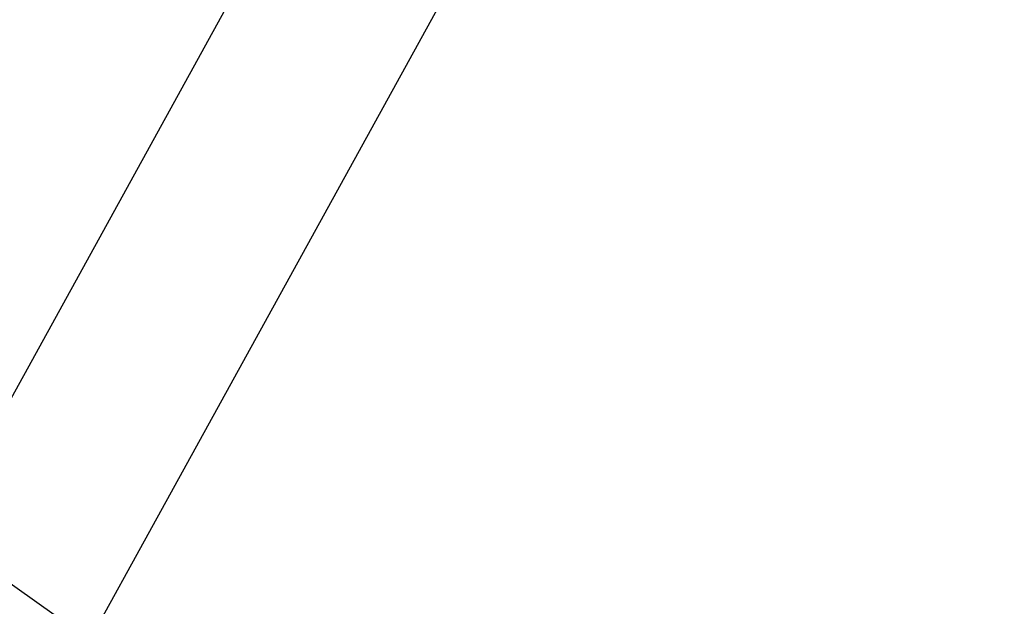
# Model space of a CAD drawing. Extents: x 449544 to 450624, y 436205 to 437134.
# Tile 87 of 114: x 449904 to 449925, y 436716 to 436728. Entities that reach past the tile are written whole.
import ezdxf

# ---------------------------------------------------------------- set-up
doc = ezdxf.new("R2010")
doc.units = 0
doc.header["$LTSCALE"] = 2
doc.header["$MEASUREMENT"] = 0
doc.linetypes.add('AUSGEZOGEN', pattern=[0])
for name, color, linetype in [('214-GRENZL', 8, 'AUSGEZOGEN'), ('FBRTOP', 250, 'AUSGEZOGEN'), ('MULDE', 250, 'AUSGEZOGEN'), ('STROMLTG', 4, 'AUSGEZOGEN')]:
    doc.layers.add(name, color=color, linetype=linetype)

msp = doc.modelspace()

# ---------------------------------------------------------------- linework, layer by layer
at = {"layer": '214-GRENZL', "flags": 128}
for points in [[(449921.694, 436752.685), (449896.354, 436706.65)], [(449899.787, 436704.619), (449924.951, 436750.306)]]:
    msp.add_lwpolyline(points, dxfattribs=at)
at = {"layer": 'FBRTOP', "const_width": 0.5}
msp.add_lwpolyline([(449893.326, 436813.669), (449940.195, 436777.493, -0.000003), (449973.179, 436752.033, -0.000001), (450039.146, 436701.115)], format="xyb", dxfattribs=at)
at = {"layer": 'MULDE'}
for points in [[(450143.571, 436579.484, 0.001601), (450129.95, 436591.152, 0.005029), (450124.228, 436595.925, 0.000355), (450092.306, 436621.969, -0.001694), (450085.624, 436627.451, -0.000318), (450066.787, 436643.03, -0.00056), (450056.125, 436651.881, -0.001975), (450043.967, 436662.077, 0.002162), (450032.861, 436671.384, 0.002515), (450020.252, 436681.752, 0.001531), (449999.396, 436698.618, 0.000823), (449992.155, 436704.419, 0.000256), (449968.879, 436722.981, 0.001908), (449933.345, 436751.066, 0.012893), (449927.964, 436755.067, 0.000412), (449919.382, 436761.099, -0.000223), (449903.501, 436772.252), (449903.501, 436772.252, -0.000085), (449901.695, 436773.522, 0.000008), (449881.807, 436787.512, 0.000889), (449879.634, 436789.035, 0.000268), (449872.421, 436794.065)], [(450125.493, 436597.474, 0.000355), (450093.57, 436623.519, -0.001694), (450086.898, 436628.993, -0.000318), (450068.063, 436644.571, -0.00056), (450057.404, 436653.418, -0.001975), (450045.259, 436663.604, 0.002162), (450034.139, 436672.922, 0.002515), (450021.514, 436683.303, 0.001531), (450000.649, 436700.177, 0.000823), (449993.403, 436705.982, 0.000256), (449970.125, 436724.545, 0.001908), (449934.579, 436752.64, 0.012893), (449929.115, 436756.702, 0.000412), (449920.531, 436762.736, -0.000223), (449904.651, 436773.888), (449904.651, 436773.888, -0.000085), (449902.844, 436775.159, 0.000007), (449883.832, 436788.533, 0.000313)]]:
    msp.add_lwpolyline(points, format="xyb", dxfattribs=at)
at = {"layer": 'STROMLTG', "flags": 128}
msp.add_lwpolyline([(449908.622, 436712.557), (449699.476, 436860.623), (449580.021, 436945.473)], dxfattribs=at)

doc.saveas('drawing.dxf')
